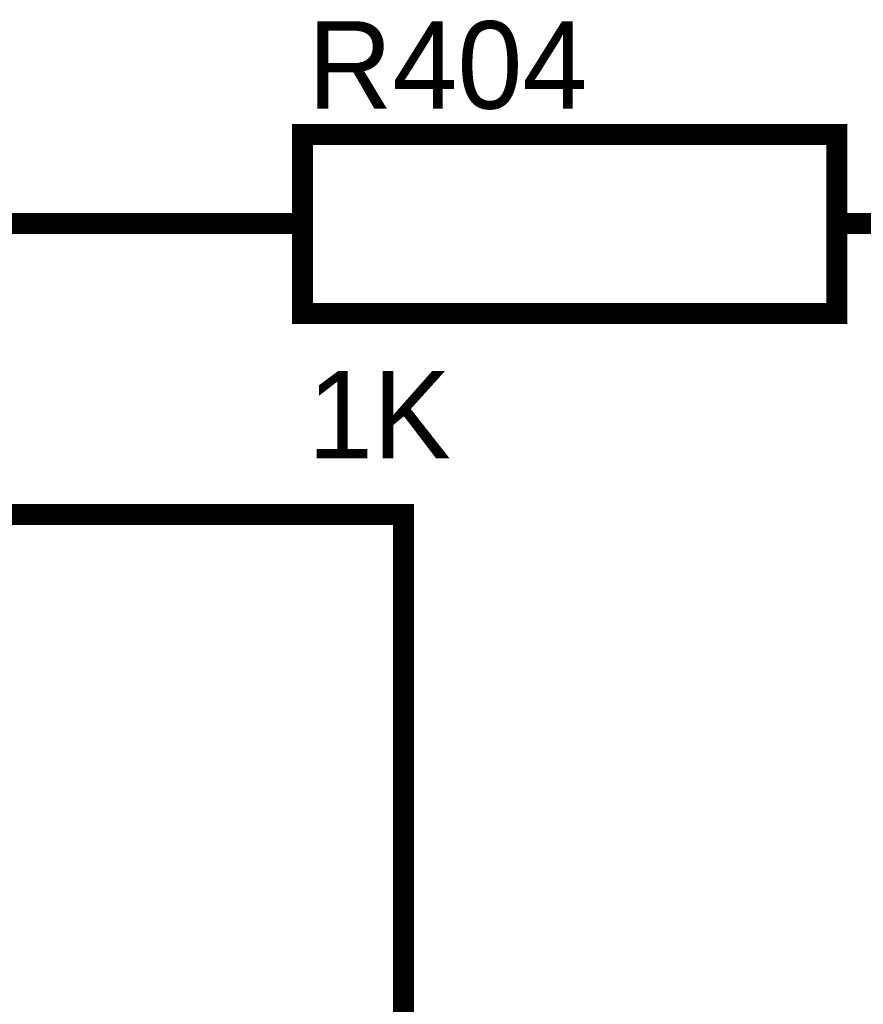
# Model space of a CAD drawing. Header units: inches. Extents: x 0 to 292, y 0 to 193.
# Tile 78 of 189: x 117 to 129, y 101 to 115. Entities that reach past the tile are written whole.
import ezdxf

# ---------------------------------------------------------------- set-up
doc = ezdxf.new("R2010")
doc.units = ezdxf.units.IN
doc.layers.add('Sheet', color=255, linetype='Continuous')

msp = doc.modelspace()

# ---------------------------------------------------------------- linework, layer by layer
at = {"layer": 'Sheet'}
for points in [[(121.189, 113.146, 0.3, 0.3, 0), (128.807, 113.146, 0.3, 0.3, 0), (128.807, 110.593, 0.3, 0.3, 0), (121.189, 110.593, 0.3, 0.3, 0), (121.189, 113.146, 0.3, 0.3, 0)], [(121.189, 113.146, 0.0991, 0.0991, 0), (121.189, 110.593, 0.0991, 0.0991, 0), (128.807, 110.593, 0.0991, 0.0991, 0), (128.807, 113.146, 0.0991, 0.0991, 0), (121.189, 113.146, 0.0991, 0.0991, 0), (121.189, 113.146, 0.0991, 0.0991, 0)]]:
    msp.add_lwpolyline(points, format="xyseb", close=True, dxfattribs=at)
for points in [[(108.057, 111.879, 0.3, 0.3, 0), (118.636, 111.879, 0.3, 0.3, 0)], [(121.189, 111.879, 0.3, 0.3, 0), (118.636, 111.879, 0.3, 0.3, 0)], [(128.807, 111.879, 0.3, 0.3, 0), (131.34, 111.879, 0.3, 0.3, 0)], [(108.057, 107.727, 0.3, 0.3, 0), (122.631, 107.727, 0.3, 0.3, 0), (122.631, 101.159, 0.3, 0.3, 0)], [(122.631, 98.625, 0.3, 0.3, 0), (122.631, 101.159, 0.3, 0.3, 0)]]:
    msp.add_lwpolyline(points, format="xyseb", dxfattribs=at)

# ---------------------------------------------------------------- texts
for s, p in [('R404', (121.267, 113.516)), ('1K', (121.267, 108.527))]:
    msp.add_text(s, height=1.2474, dxfattribs=at).set_placement(p)

doc.saveas('drawing.dxf')
